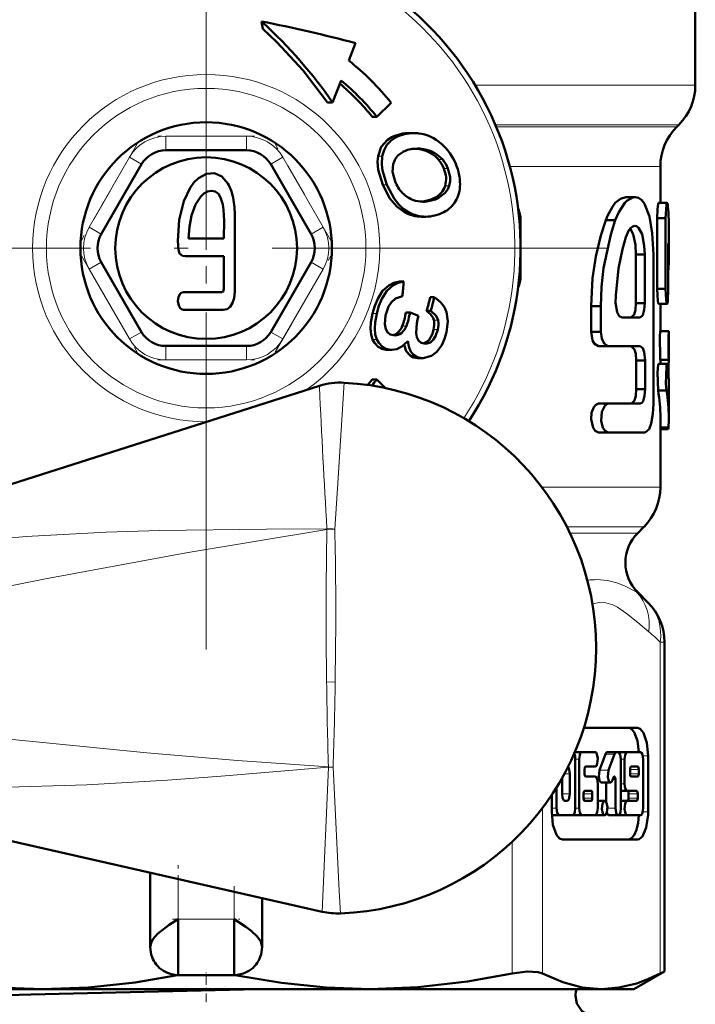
# Model space of a CAD drawing. Extents: x -1358 to 1757, y -1537 to 622.
# Tile 50 of 93: x -578 to -554, y -124 to -89. Entities that reach past the tile are written whole.
import ezdxf

# ---------------------------------------------------------------- set-up
doc = ezdxf.new("R2010")
doc.units = 0
doc.linetypes.add('DASHDOT', pattern=[18.5, 12, -3, 0.5, -3])

msp = doc.modelspace()

# ---------------------------------------------------------------- linework, layer by layer
at = {"color": 7, "linetype": 'DASHDOT', "lineweight": 18}
for p, q in [((-571.551, -82.521), (-571.551, -111.238)), ((-557.193, -96.88), (-585.91, -96.88))]:
    msp.add_line(p, q, dxfattribs=at)
at = {"color": 7, "lineweight": 50}
for p, q in [((-554.051, -86.994), (-554.051, -91.051)), ((-569.568, -88.772), (-569.571, -88.774)), ((-569.571, -88.774), (-569.522, -89.033)), ((-566.445, -90.174), (-566.205, -89.547)), ((-566.721, -90.884), (-567.03, -91.668)), ((-567.205, -91.668), (-567.03, -91.668)), ((-564.936, -91.68), (-565.449, -92.18)), ((-565.449, -92.18), (-565.61, -92.18)), ((-554.715, -92.544), (-554.637, -92.466)), ((-564.279, -92.766), (-564.125, -92.766)), ((-564.063, -93.323), (-563.974, -93.32)), ((-570.108, -93.38), (-572.995, -93.38)), ((-573.861, -93.88), (-575.304, -96.38)), ((-567.798, -96.38), (-569.242, -93.88)), ((-555.301, -93.958), (-555.301, -95.265)), ((-556.532, -95.056), (-556.208, -95.056)), ((-563.867, -95.218), (-563.818, -95.213)), ((-563.818, -95.213), (-563.798, -95.21)), ((-563.652, -95.211), (-563.672, -95.213)), ((-555.361, -95.265), (-555.06, -95.265)), ((-570.529, -98.447), (-570.528, -95.753)), ((-563.843, -95.756), (-563.698, -95.756)), ((-560.301, -95.88), (-560.301, -97.88)), ((-557.253, -95.877), (-556.913, -95.877)), ((-555.414, -95.81), (-555.414, -98.34)), ((-555.414, -95.81), (-555.112, -95.81)), ((-555.112, -95.81), (-555.112, -98.34)), ((-555.001, -96.011), (-555.001, -97.24)), ((-572.182, -96.541), (-570.913, -96.541)), ((-555.024, -98.34), (-555.024, -96.718)), ((-572.307, -97.168), (-570.913, -97.168)), ((-570.913, -97.168), (-570.915, -98.202)), ((-556.177, -97.108), (-555.86, -97.108)), ((-556.177, -98.852), (-556.177, -97.108)), ((-555.86, -98.852), (-555.86, -97.108)), ((-555.551, -102.443), (-555.551, -97.108)), ((-575.304, -97.38), (-573.861, -99.88)), ((-569.242, -99.88), (-567.798, -97.38)), ((-564.63, -98.078), (-564.485, -98.078)), ((-555.414, -98.34), (-555.112, -98.34)), ((-563.535, -98.636), (-563.389, -98.636)), ((-557.778, -98.955), (-557.778, -99.878)), ((-557.778, -98.955), (-557.426, -98.955)), ((-557.426, -98.955), (-557.426, -99.878)), ((-556.177, -98.852), (-555.86, -98.852)), ((-555.361, -98.872), (-555.06, -98.872)), ((-555.301, -98.872), (-555.301, -99.854)), ((-572.357, -99.088), (-570.944, -99.088)), ((-564.406, -99.184), (-564.258, -99.184)), ((-563.954, -99.304), (-564.258, -99.184)), ((-563.986, -99.435), (-563.954, -99.304)), ((-563.516, -99.122), (-563.663, -99.122)), ((-563.252, -99.458), (-563.251, -99.467)), ((-556.671, -99.365), (-556.029, -99.365)), ((-564.801, -100.001), (-564.84, -99.999)), ((-557.778, -99.878), (-557.426, -99.878)), ((-555.303, -99.854), (-555.003, -99.854)), ((-555.003, -99.854), (-555.001, -99.854)), ((-555.001, -99.854), (-555.001, -100.881)), ((-563.697, -100.299), (-563.736, -100.297)), ((-572.995, -100.38), (-570.108, -100.38)), ((-565.062, -100.52), (-565.115, -100.517)), ((-565.062, -100.52), (-564.908, -100.52)), ((-564.908, -100.52), (-564.961, -100.517)), ((-557.509, -100.391), (-557.163, -100.391)), ((-557.163, -100.391), (-556.021, -100.391)), ((-563.939, -100.818), (-563.993, -100.816)), ((-563.939, -100.818), (-563.786, -100.818)), ((-563.786, -100.818), (-563.84, -100.816)), ((-556.165, -100.904), (-556.165, -101.93)), ((-556.165, -100.904), (-555.848, -100.904)), ((-555.848, -100.904), (-555.848, -101.93)), ((-555.36, -101.016), (-555.059, -101.016)), ((-555.303, -100.881), (-555.003, -100.881)), ((-555.301, -100.881), (-555.301, -101.016)), ((-555.002, -100.881), (-555.005, -101.087)), ((-555.001, -100.881), (-555.003, -100.881)), ((-555.039, -101.087), (-555.005, -101.087)), ((-555.005, -101.087), (-555.005, -101.56)), ((-565.771, -101.774), (-565.61, -101.58)), ((-565.61, -101.58), (-565.449, -101.58)), ((-565.449, -101.58), (-565.135, -101.885)), ((-555.001, -101.751), (-555.001, -102.944)), ((-567.5, -101.807), (-588.361, -108.444)), ((-556.165, -101.93), (-555.848, -101.93)), ((-555.384, -101.977), (-555.082, -101.977)), ((-557.509, -102.443), (-557.163, -102.443)), ((-557.163, -102.443), (-556.021, -102.443)), ((-555.301, -102.944), (-555.301, -105.43)), ((-557.509, -103.469), (-557.163, -103.469)), ((-557.163, -103.469), (-555.848, -103.469)), ((-555.301, -103.29), (-555.011, -103.29)), ((-555.301, -103.359), (-555.022, -103.359)), ((-556.112, -107.069), (-555.887, -106.844)), ((-556.112, -109.191), (-555.741, -109.561)), ((-555.155, -122.747), (-555.155, -110.975)), ((-556.123, -114.036), (-558.041, -114.036)), ((-558.109, -114.907), (-558.363, -114.907)), ((-557.638, -114.907), (-558.109, -114.907)), ((-557.482, -115.55), (-557.264, -114.982)), ((-556.87, -114.907), (-557.195, -114.907)), ((-556.94, -114.982), (-557.157, -115.55)), ((-556.813, -114.907), (-556.87, -114.907)), ((-556.486, -114.907), (-556.81, -114.907)), ((-556.014, -114.907), (-556.486, -114.907)), ((-555.74, -117.036), (-555.74, -115.036)), ((-558.345, -116.908), (-558.345, -115.164)), ((-558.207, -115.164), (-558.207, -116.908)), ((-557.971, -115.42), (-557.638, -115.42)), ((-556.714, -116.908), (-556.714, -115.164)), ((-556.584, -115.164), (-556.584, -116.036)), ((-556.113, -115.42), (-556.348, -115.42)), ((-555.916, -116.908), (-555.916, -115.164)), ((-567.396, -120.613), (-588.554, -115.804)), ((-558.817, -115.829), (-558.817, -116.395)), ((-558.542, -116.395), (-558.542, -115.677)), ((-558.011, -115.677), (-558.011, -115.523)), ((-557.638, -115.779), (-557.971, -115.779)), ((-557.018, -115.913), (-556.978, -115.808)), ((-556.387, -115.523), (-556.387, -115.677)), ((-556.348, -115.779), (-556.113, -115.779)), ((-556.073, -115.677), (-556.073, -115.523)), ((-559.013, -116.162), (-559.013, -116.908)), ((-557.539, -116.908), (-557.539, -116.036)), ((-557.087, -115.988), (-557.412, -115.988)), ((-557.235, -116.702), (-557.235, -115.988)), ((-556.911, -115.88), (-556.911, -116.908)), ((-559.189, -116.438), (-559.189, -117.036)), ((-558.049, -116.395), (-558.049, -116.549)), ((-557.775, -116.292), (-558.009, -116.292)), ((-557.736, -116.549), (-557.736, -116.395)), ((-556.486, -116.292), (-556.714, -116.292)), ((-556.486, -116.292), (-556.152, -116.292)), ((-556.437, -116.549), (-556.437, -116.395)), ((-556.113, -116.395), (-556.113, -116.549)), ((-558.718, -116.652), (-558.64, -116.652)), ((-558.009, -116.652), (-557.775, -116.652)), ((-557.294, -116.652), (-557.539, -116.652)), ((-556.486, -116.652), (-556.714, -116.652)), ((-556.152, -116.652), (-556.486, -116.652)), ((-558.915, -117.165), (-559.186, -117.165)), ((-558.915, -117.165), (-558.443, -117.165)), ((-558.433, -117.165), (-558.438, -117.164)), ((-558.109, -117.165), (-558.433, -117.165)), ((-558.109, -117.165), (-557.638, -117.165)), ((-557.619, -117.165), (-557.628, -117.163)), ((-557.294, -117.165), (-557.619, -117.165)), ((-556.813, -117.165), (-557.137, -117.165)), ((-556.486, -117.165), (-556.81, -117.165)), ((-556.486, -117.165), (-556.014, -117.165)), ((-558.806, -118.036), (-556.123, -118.036)), ((-573.551, -121.88), (-573.551, -119.214)), ((-569.551, -121.88), (-569.551, -120.123)), ((-572.551, -120.88), (-572.551, -122.88)), ((-570.551, -120.88), (-570.551, -122.88)), ((-570.551, -122.88), (-572.551, -122.88)), ((-556.251, -123.38), (-555.155, -122.747)), ((-555.308, -122.825), (-555.155, -122.747)), ((-585.687, -123.38), (-577.406, -123.38)), ((-577.406, -123.38), (-565.696, -123.38)), ((-565.696, -123.38), (-557.416, -123.38)), ((-557.416, -123.38), (-556.251, -123.38))]:
    msp.add_line(p, q, dxfattribs=at)
at = {"color": 7, "lineweight": 18}
for p, q in [((-561.928, -91.051), (-554.051, -91.051)), ((-561.203, -92.466), (-554.637, -92.466)), ((-561.17, -92.544), (-554.715, -92.544)), ((-572.995, -92.88), (-570.108, -92.88)), ((-572.995, -92.88), (-572.995, -93.38)), ((-570.108, -92.88), (-570.108, -93.38)), ((-564.911, -92.916), (-564.756, -92.916)), ((-575.737, -96.13), (-574.294, -93.63)), ((-574.294, -93.63), (-573.861, -93.88)), ((-568.809, -93.63), (-569.242, -93.88)), ((-568.809, -93.63), (-567.365, -96.13)), ((-565.402, -93.595), (-565.249, -93.595)), ((-563.864, -93.348), (-563.713, -93.348)), ((-563.524, -93.479), (-563.374, -93.479)), ((-563.239, -93.716), (-563.09, -93.716)), ((-560.687, -93.958), (-555.301, -93.958)), ((-563.049, -94.03), (-562.9, -94.03)), ((-565.235, -94.62), (-565.087, -94.62)), ((-563.001, -94.649), (-562.854, -94.649)), ((-563.818, -95.213), (-563.672, -95.213)), ((-563.402, -95.098), (-563.256, -95.098)), ((-564.31, -95.597), (-564.455, -95.597)), ((-575.737, -96.13), (-575.304, -96.38)), ((-567.365, -96.13), (-567.798, -96.38)), ((-560.346, -95.88), (-560.301, -95.88)), ((-575.304, -97.38), (-575.737, -97.63)), ((-567.798, -97.38), (-567.365, -97.63)), ((-574.294, -100.13), (-575.737, -97.63)), ((-567.365, -97.63), (-568.809, -100.13)), ((-560.346, -97.88), (-560.301, -97.88)), ((-565.595, -99.217), (-565.445, -99.217)), ((-563.4, -99.458), (-563.252, -99.458)), ((-573.861, -99.88), (-574.294, -100.13)), ((-569.242, -99.88), (-568.809, -100.13)), ((-564.717, -99.918), (-564.566, -99.918)), ((-564.536, -99.666), (-564.387, -99.666)), ((-563.415, -99.795), (-563.266, -99.795)), ((-565.596, -100.153), (-565.442, -100.153)), ((-572.995, -100.38), (-572.995, -100.88)), ((-570.108, -100.38), (-570.108, -100.88)), ((-565.115, -100.517), (-564.961, -100.517)), ((-570.108, -100.88), (-572.995, -100.88)), ((-563.993, -100.816), (-563.84, -100.816)), ((-571.531, -103.089), (-571.551, -103.089)), ((-559.539, -105.43), (-555.301, -105.43)), ((-567.232, -106.933), (-567.233, -106.918)), ((-555.887, -106.844), (-558.648, -106.844)), ((-558.537, -107.069), (-556.112, -107.069)), ((-556.149, -109.191), (-556.112, -109.191)), ((-566.921, -111.18), (-566.933, -112.404)), ((-555.308, -122.825), (-555.308, -110.975)), ((-555.155, -110.975), (-555.308, -110.975)), ((-567.241, -112.397), (-566.933, -112.404)), ((-556.94, -114.982), (-557.264, -114.982)), ((-555.929, -115.036), (-555.74, -115.036)), ((-567.396, -120.613), (-567.178, -115.449)), ((-567.178, -115.437), (-567.012, -115.444)), ((-567.178, -115.449), (-567.178, -115.442)), ((-567.178, -115.449), (-567.012, -115.444)), ((-567.012, -115.444), (-566.787, -119.868)), ((-558.207, -115.164), (-558.345, -115.164)), ((-556.584, -115.164), (-556.714, -115.164)), ((-558.542, -115.677), (-558.733, -115.677)), ((-557.157, -115.55), (-557.482, -115.55)), ((-556.073, -115.523), (-556.387, -115.523)), ((-556.073, -115.677), (-556.387, -115.677)), ((-556.911, -115.88), (-557.006, -115.88)), ((-556.584, -116.036), (-556.714, -116.036)), ((-558.542, -116.395), (-558.817, -116.395)), ((-557.736, -116.395), (-558.049, -116.395)), ((-557.736, -116.549), (-558.049, -116.549)), ((-556.113, -116.395), (-556.437, -116.395)), ((-556.113, -116.549), (-556.437, -116.549)), ((-559.524, -116.91), (-559.524, -122.825)), ((-559.013, -116.908), (-559.189, -116.908)), ((-558.207, -116.908), (-558.345, -116.908)), ((-556.911, -116.908), (-557.196, -116.908)), ((-555.929, -117.036), (-555.74, -117.036)), ((-560.606, -122.825), (-560.606, -118.113)), ((-572.551, -120.88), (-572.551, -119.441)), ((-570.551, -119.896), (-570.551, -120.88)), ((-566.787, -119.868), (-566.749, -120.673)), ((-570.551, -120.88), (-572.551, -120.88))]:
    msp.add_line(p, q, dxfattribs=at)
at = {"color": 7, "linetype": 'DASHDOT', "lineweight": 18, "ltscale": 0.002353}
msp.add_line((-571.551, -92.552), (-571.551, -92.458), dxfattribs=at)
at = {"color": 7, "linetype": 'DASHDOT', "lineweight": 18, "ltscale": 0.086617}
msp.add_line((-569.819, -92.88), (-573.284, -92.88), dxfattribs=at)
at = {"color": 7, "linetype": 'DASHDOT', "lineweight": 18, "ltscale": 0.344155}
msp.add_line((-571.551, -92.811), (-571.551, -106.577), dxfattribs=at)
at = {"color": 7, "linetype": 'DASHDOT', "lineweight": 18, "ltscale": 0.099593}
for p, q in [((-574.019, -93.155), (-576.011, -96.605)), ((-567.091, -96.605), (-569.083, -93.155)), ((-576.011, -97.155), (-574.019, -100.605)), ((-569.083, -100.605), (-567.091, -97.155))]:
    msp.add_line(p, q, dxfattribs=at)
at = {"color": 7, "linetype": 'DASHDOT', "lineweight": 18, "ltscale": 0.086603}
msp.add_line((-573.283, -100.88), (-569.819, -100.88), dxfattribs=at)
at = {"color": 7, "linetype": 'DASHDOT', "lineweight": 18, "ltscale": 0.079978}
msp.add_line((-572.551, -122.146), (-572.551, -118.947), dxfattribs=at)
at = {"color": 7, "linetype": 'DASHDOT', "lineweight": 18, "ltscale": 0.059523}
msp.add_line((-570.551, -119.697), (-570.551, -122.078), dxfattribs=at)
at = {"color": 7, "linetype": 'DASHDOT', "lineweight": 18, "ltscale": 0.059999}
msp.add_line((-572.751, -120.88), (-570.351, -120.88), dxfattribs=at)
at = {"color": 7, "linetype": 'DASHDOT', "lineweight": 18, "ltscale": 0.026585}
msp.add_line((-571.551, -123.854), (-571.551, -122.791), dxfattribs=at)
at = {"color": 7, "lineweight": 50}
for points in [[(-567.205, -91.668), (-568.082, -90.533), (-569.028, -89.509), (-569.522, -89.033)], [(-565.402, -93.595), (-565.286, -93.256), (-565.058, -93.006), (-564.911, -92.916)], [(-565.249, -93.595), (-565.188, -93.373), (-565.082, -93.182), (-564.936, -93.031), (-564.756, -92.916)], [(-565.235, -94.62), (-565.397, -94.078), (-565.419, -93.78), (-565.402, -93.595)], [(-565.087, -94.62), (-565.242, -94.101), (-565.266, -93.891), (-565.249, -93.595)], [(-564.862, -93.877), (-564.795, -93.701), (-564.696, -93.57), (-564.5, -93.431)], [(-564.79, -94.497), (-564.879, -94.148), (-564.862, -93.877)], [(-570.774, -94.57), (-570.985, -94.323), (-571.249, -94.204), (-571.542, -94.226), (-571.829, -94.383), (-571.987, -94.537), (-572.129, -94.728), (-572.355, -95.201), (-572.518, -95.873), (-572.569, -96.621)], [(-562.9, -94.03), (-562.825, -94.328), (-562.824, -94.485), (-562.854, -94.649)], [(-564.455, -95.597), (-564.735, -95.397), (-564.977, -95.109), (-565.235, -94.62)], [(-564.31, -95.597), (-564.5, -95.473), (-564.671, -95.313), (-564.83, -95.11), (-565.087, -94.62)], [(-562.854, -94.649), (-562.905, -94.774), (-562.995, -94.905), (-563.256, -95.098)], [(-571.358, -94.831), (-571.501, -94.854), (-571.63, -94.921), (-571.747, -95.031), (-571.931, -95.323)], [(-570.913, -96.541), (-570.903, -95.896), (-570.925, -95.51), (-570.954, -95.323), (-571.034, -95.069), (-571.115, -94.942), (-571.228, -94.858), (-571.358, -94.831)], [(-556.532, -95.056), (-556.725, -95.112), (-556.913, -95.266), (-557.015, -95.398), (-557.187, -95.726), (-557.253, -95.877)], [(-556.208, -95.056), (-556.286, -95.066), (-556.5, -95.186), (-556.575, -95.26), (-556.786, -95.59), (-556.913, -95.877)], [(-555.551, -97.108), (-555.589, -96.349), (-555.692, -95.75), (-555.87, -95.293), (-555.966, -95.168), (-556.081, -95.085), (-556.208, -95.056)], [(-571.931, -95.323), (-572.071, -95.708), (-572.151, -96.118), (-572.182, -96.541)], [(-555.361, -95.265), (-555.363, -95.265), (-555.367, -95.268), (-555.37, -95.275), (-555.377, -95.296), (-555.404, -95.497), (-555.414, -95.81)], [(-555.06, -95.265), (-555.063, -95.266), (-555.064, -95.267), (-555.068, -95.272), (-555.073, -95.286), (-555.083, -95.332), (-555.112, -95.81)], [(-555.04, -95.336), (-555.048, -95.286), (-555.053, -95.271), (-555.056, -95.267), (-555.058, -95.265), (-555.06, -95.265)], [(-557.253, -95.877), (-557.43, -96.424), (-557.61, -97.176), (-557.726, -97.958), (-557.778, -98.955)], [(-556.913, -95.877), (-557.077, -96.393), (-557.331, -97.602), (-557.402, -98.267), (-557.426, -98.955)], [(-556.214, -96.083), (-556.288, -96.101), (-556.36, -96.155), (-556.427, -96.24), (-556.54, -96.492)], [(-555.86, -97.108), (-555.876, -96.793), (-555.958, -96.381), (-556.082, -96.149), (-556.16, -96.093), (-556.214, -96.083)], [(-556.177, -97.108), (-556.196, -96.764), (-556.278, -96.379), (-556.38, -96.176)], [(-572.569, -96.621), (-572.546, -96.94), (-572.499, -97.068), (-572.393, -97.155), (-572.307, -97.168)], [(-556.54, -96.492), (-556.658, -96.914), (-556.797, -97.605), (-556.893, -98.579), (-556.901, -98.838)], [(-570.915, -98.202), (-570.92, -98.339), (-570.929, -98.399), (-570.945, -98.435), (-570.957, -98.447), (-570.972, -98.452)], [(-565.595, -99.217), (-565.517, -98.944), (-565.415, -98.691), (-565.238, -98.412), (-565.017, -98.217), (-564.833, -98.127), (-564.63, -98.078)], [(-565.445, -99.217), (-565.369, -98.943), (-565.268, -98.69), (-565.091, -98.412), (-564.871, -98.217), (-564.687, -98.127), (-564.485, -98.078)], [(-572.357, -98.455), (-572.442, -98.479), (-572.484, -98.515), (-572.539, -98.618), (-572.559, -98.776), (-572.53, -98.933), (-572.475, -99.03), (-572.436, -99.064), (-572.357, -99.088)], [(-570.944, -99.088), (-570.805, -99.058), (-570.693, -98.975), (-570.606, -98.837), (-570.554, -98.669), (-570.529, -98.447)], [(-565.13, -99.285), (-565.023, -98.973), (-564.915, -98.808), (-564.776, -98.686), (-564.532, -98.596)], [(-555.414, -98.34), (-555.388, -98.782), (-555.375, -98.849), (-555.369, -98.864), (-555.366, -98.869), (-555.363, -98.871), (-555.361, -98.872)], [(-555.112, -98.34), (-555.095, -98.716), (-555.077, -98.836), (-555.066, -98.866), (-555.063, -98.87), (-555.062, -98.871), (-555.06, -98.872)], [(-555.06, -98.872), (-555.059, -98.872), (-555.057, -98.871), (-555.055, -98.868), (-555.051, -98.86), (-555.038, -98.778), (-555.024, -98.34)], [(-556.901, -98.838), (-556.848, -99.176), (-556.773, -99.309), (-556.671, -99.365)], [(-556.35, -99.365), (-556.238, -99.249), (-556.196, -99.091), (-556.177, -98.852)], [(-556.029, -99.365), (-555.934, -99.279), (-555.878, -99.087), (-555.86, -98.852)], [(-565.596, -100.153), (-565.653, -99.967), (-565.67, -99.758), (-565.654, -99.536), (-565.595, -99.217)], [(-565.442, -100.153), (-565.5, -99.968), (-565.518, -99.759), (-565.504, -99.537), (-565.445, -99.217)], [(-565.123, -99.78), (-565.161, -99.598), (-565.13, -99.285)], [(-563.4, -99.458), (-563.424, -99.378), (-563.523, -99.239), (-563.663, -99.122)], [(-563.516, -99.122), (-563.318, -99.306), (-563.252, -99.458)], [(-562.957, -99.154), (-562.91, -99.501), (-562.956, -99.88)], [(-563.736, -100.297), (-563.861, -100.265), (-563.957, -100.188), (-564.015, -100.07), (-564.039, -99.923), (-564.012, -99.569), (-563.986, -99.435)], [(-564.84, -99.999), (-564.967, -99.965), (-565.065, -99.883), (-565.123, -99.78)], [(-563.776, -100.292), (-563.586, -100.179), (-563.457, -99.944), (-563.415, -99.795)], [(-563.266, -99.795), (-563.344, -100.034), (-563.425, -100.165), (-563.527, -100.255), (-563.697, -100.299)], [(-562.956, -99.88), (-563.025, -100.124), (-563.125, -100.349), (-563.304, -100.593)], [(-557.778, -99.878), (-557.726, -100.18), (-557.662, -100.298), (-557.509, -100.391)], [(-557.426, -99.878), (-557.396, -100.113), (-557.313, -100.296), (-557.163, -100.391)], [(-555.303, -99.854), (-555.315, -100.058), (-555.311, -100.781), (-555.303, -100.881)], [(-555.003, -99.854), (-555.015, -100.058), (-555.011, -100.781), (-555.003, -100.881)], [(-565.115, -100.517), (-565.268, -100.483), (-565.401, -100.41), (-565.529, -100.272), (-565.596, -100.153)], [(-564.961, -100.517), (-565.114, -100.483), (-565.247, -100.41), (-565.375, -100.272), (-565.442, -100.153)], [(-564.336, -100.202), (-564.547, -100.401), (-564.725, -100.49), (-564.908, -100.52)], [(-563.993, -100.816), (-564.134, -100.787), (-564.255, -100.724), (-564.391, -100.565), (-564.468, -100.339)], [(-563.84, -100.816), (-564.001, -100.78), (-564.135, -100.698), (-564.237, -100.568), (-564.302, -100.401), (-564.336, -100.202)], [(-563.304, -100.593), (-563.485, -100.736), (-563.786, -100.818)], [(-556.341, -100.391), (-556.228, -100.506), (-556.185, -100.664), (-556.165, -100.904)], [(-556.021, -100.391), (-555.932, -100.461), (-555.88, -100.601), (-555.848, -100.904)], [(-555.36, -101.016), (-555.362, -101.016), (-555.364, -101.017), (-555.367, -101.021), (-555.371, -101.029), (-555.379, -101.059), (-555.407, -101.333), (-555.384, -101.977)], [(-555.059, -101.016), (-555.06, -101.016), (-555.062, -101.017), (-555.065, -101.019), (-555.069, -101.027), (-555.087, -101.114), (-555.104, -101.736), (-555.082, -101.977)], [(-555.04, -101.084), (-555.048, -101.036), (-555.053, -101.022), (-555.056, -101.018), (-555.057, -101.016), (-555.059, -101.016)], [(-556.165, -101.93), (-556.183, -102.162), (-556.227, -102.326), (-556.336, -102.442)], [(-555.848, -101.93), (-555.867, -102.166), (-555.919, -102.349), (-555.962, -102.414), (-556.021, -102.443)], [(-557.509, -102.443), (-557.608, -102.481), (-557.685, -102.57), (-557.76, -102.771), (-557.777, -103.001), (-557.707, -103.302), (-557.631, -103.412), (-557.509, -103.469)], [(-557.163, -102.443), (-557.282, -102.501), (-557.399, -102.734), (-557.421, -103.052), (-557.355, -103.304), (-557.281, -103.413), (-557.163, -103.469)], [(-555.848, -103.469), (-555.704, -103.355), (-555.627, -103.152), (-555.569, -102.809), (-555.551, -102.443)], [(-556.447, -114.036), (-556.377, -114.053), (-556.307, -114.105), (-556.242, -114.192), (-556.125, -114.498), (-556.068, -114.908)], [(-555.74, -115.036), (-555.784, -114.57), (-555.906, -114.211), (-556.019, -114.073), (-556.123, -114.036)], [(-558.109, -114.907), (-558.129, -114.913), (-558.142, -114.922), (-558.166, -114.954), (-558.188, -115.014), (-558.207, -115.164)], [(-557.638, -115.42), (-557.611, -115.411), (-557.592, -115.391), (-557.557, -115.311), (-557.54, -115.134), (-557.572, -114.974), (-557.602, -114.925), (-557.617, -114.913), (-557.638, -114.907)], [(-557.264, -114.982), (-557.239, -114.935), (-557.225, -114.92), (-557.205, -114.909), (-557.195, -114.907)], [(-556.87, -114.907), (-556.888, -114.912), (-556.9, -114.919), (-556.921, -114.945), (-556.94, -114.982)], [(-556.714, -115.164), (-556.74, -114.993), (-556.77, -114.933), (-556.798, -114.91), (-556.813, -114.907)], [(-556.486, -114.907), (-556.505, -114.913), (-556.518, -114.922), (-556.542, -114.954), (-556.565, -115.014), (-556.584, -115.164)], [(-555.916, -115.164), (-555.941, -114.993), (-555.972, -114.933), (-556, -114.91), (-556.014, -114.907)], [(-558.542, -115.677), (-558.56, -115.526), (-558.59, -115.456), (-558.608, -115.434)], [(-558.011, -115.523), (-558.001, -115.455), (-557.988, -115.43), (-557.977, -115.421), (-557.971, -115.42)], [(-556.348, -115.42), (-556.356, -115.423), (-556.362, -115.427), (-556.371, -115.44), (-556.385, -115.491), (-556.387, -115.523)], [(-556.073, -115.523), (-556.081, -115.463), (-556.093, -115.434), (-556.1, -115.425), (-556.109, -115.421), (-556.113, -115.42)], [(-557.971, -115.779), (-557.979, -115.777), (-557.984, -115.774), (-557.994, -115.761), (-558.003, -115.737), (-558.011, -115.677)], [(-557.539, -116.036), (-557.565, -115.865), (-557.595, -115.805), (-557.623, -115.782), (-557.638, -115.779)], [(-557.412, -115.988), (-557.427, -115.985), (-557.456, -115.961), (-557.476, -115.927), (-557.508, -115.792), (-557.482, -115.55)], [(-557.157, -115.55), (-557.182, -115.799), (-557.143, -115.943), (-557.111, -115.981), (-557.087, -115.988)], [(-556.95, -115.778), (-556.942, -115.78), (-556.937, -115.784), (-556.927, -115.797), (-556.918, -115.821), (-556.911, -115.88)], [(-556.387, -115.677), (-556.38, -115.737), (-556.368, -115.766), (-556.36, -115.774), (-556.352, -115.779), (-556.348, -115.779)], [(-556.113, -115.779), (-556.104, -115.777), (-556.099, -115.773), (-556.09, -115.76), (-556.075, -115.709), (-556.073, -115.677)], [(-557.087, -115.988), (-557.077, -115.987), (-557.058, -115.977), (-557.042, -115.959), (-557.018, -115.913)], [(-556.584, -116.036), (-556.559, -116.207), (-556.528, -116.267), (-556.5, -116.29), (-556.486, -116.292)], [(-558.817, -116.395), (-558.798, -116.546), (-558.767, -116.617), (-558.749, -116.639), (-558.729, -116.65), (-558.718, -116.652)], [(-558.64, -116.652), (-558.62, -116.646), (-558.606, -116.636), (-558.582, -116.603), (-558.547, -116.474), (-558.542, -116.395)], [(-558.009, -116.292), (-558.017, -116.295), (-558.023, -116.299), (-558.032, -116.312), (-558.047, -116.363), (-558.049, -116.395)], [(-558.049, -116.549), (-558.041, -116.609), (-558.029, -116.638), (-558.021, -116.646), (-558.013, -116.651), (-558.009, -116.652)], [(-557.736, -116.395), (-557.743, -116.335), (-557.755, -116.306), (-557.763, -116.297), (-557.771, -116.293), (-557.775, -116.292)], [(-557.775, -116.652), (-557.767, -116.649), (-557.762, -116.645), (-557.752, -116.632), (-557.738, -116.581), (-557.736, -116.549)], [(-556.437, -116.395), (-556.445, -116.335), (-556.457, -116.306), (-556.464, -116.297), (-556.473, -116.293), (-556.477, -116.292)], [(-556.477, -116.652), (-556.468, -116.649), (-556.463, -116.645), (-556.453, -116.632), (-556.439, -116.581), (-556.437, -116.549)], [(-556.152, -116.292), (-556.144, -116.294), (-556.139, -116.298), (-556.129, -116.311), (-556.12, -116.335), (-556.113, -116.395)], [(-556.113, -116.549), (-556.123, -116.617), (-556.135, -116.641), (-556.146, -116.65), (-556.152, -116.652)], [(-559.013, -116.908), (-558.988, -117.079), (-558.957, -117.139), (-558.929, -117.162), (-558.915, -117.165)], [(-558.443, -117.165), (-558.424, -117.159), (-558.411, -117.15), (-558.387, -117.118), (-558.364, -117.057), (-558.345, -116.908)], [(-558.207, -116.908), (-558.182, -117.079), (-558.151, -117.139), (-558.123, -117.162), (-558.109, -117.165)], [(-557.638, -117.165), (-557.618, -117.159), (-557.605, -117.15), (-557.581, -117.118), (-557.558, -117.057), (-557.539, -116.908)], [(-557.294, -116.652), (-557.321, -116.661), (-557.34, -116.681), (-557.375, -116.76), (-557.392, -116.938), (-557.36, -117.098), (-557.33, -117.147), (-557.315, -117.159), (-557.294, -117.165)], [(-557.294, -117.165), (-557.267, -117.155), (-557.248, -117.134), (-557.214, -117.054), (-557.197, -116.877), (-557.229, -116.717), (-557.258, -116.669), (-557.273, -116.657), (-557.294, -116.652)], [(-556.911, -116.908), (-556.886, -117.079), (-556.855, -117.139), (-556.827, -117.162), (-556.813, -117.165)], [(-556.813, -117.165), (-556.793, -117.159), (-556.78, -117.15), (-556.756, -117.118), (-556.733, -117.058), (-556.714, -116.908)], [(-556.486, -116.652), (-556.512, -116.661), (-556.531, -116.681), (-556.566, -116.76), (-556.583, -116.938), (-556.552, -117.098), (-556.522, -117.147), (-556.506, -117.159), (-556.486, -117.165)], [(-556.014, -117.165), (-555.995, -117.159), (-555.982, -117.15), (-555.958, -117.118), (-555.935, -117.057), (-555.916, -116.908)], [(-559.189, -117.036), (-559.145, -117.501), (-559.023, -117.861), (-558.91, -117.998), (-558.806, -118.036)], [(-557.137, -117.165), (-557.158, -117.159), (-557.171, -117.149), (-557.195, -117.115), (-557.216, -117.063)], [(-556.068, -117.164), (-556.097, -117.437), (-556.157, -117.688), (-556.241, -117.878), (-556.347, -118.001), (-556.447, -118.036)], [(-556.123, -118.036), (-556.061, -118.022), (-555.944, -117.92), (-555.807, -117.601), (-555.742, -117.147), (-555.74, -117.036)], [(-573.551, -121.88), (-573.523, -121.728), (-573.443, -121.581), (-573.288, -121.407), (-572.873, -121.089), (-572.551, -120.88)], [(-570.551, -120.88), (-570.13, -121.156), (-569.94, -121.298), (-569.723, -121.502), (-569.598, -121.684), (-569.551, -121.88)], [(-582.496, -122.825), (-580.727, -123.139), (-579.046, -123.32), (-577.406, -123.38)], [(-577.406, -123.38), (-575.769, -123.321), (-574.09, -123.14), (-572.581, -122.879)], [(-570.521, -122.879), (-568.851, -123.162), (-567.256, -123.326), (-565.696, -123.38)], [(-565.696, -123.38), (-563.975, -123.315), (-562.205, -123.114), (-560.606, -122.825)], [(-560.606, -122.825), (-560.072, -122.75), (-559.669, -122.775), (-559.524, -122.825)], [(-559.524, -122.825), (-558.791, -123.139), (-558.094, -123.321), (-557.416, -123.38)], [(-557.416, -123.38), (-556.782, -123.328), (-556.149, -123.176), (-555.727, -123.02), (-555.308, -122.825)], [(-583.626, -123.766), (-582.014, -123.699), (-577.82, -123.574), (-569.704, -123.38)], [(-558.336, -123.619), (-558.289, -123.902), (-558.104, -124.181), (-557.858, -124.331), (-557.837, -124.338)]]:
    msp.add_lwpolyline(points, dxfattribs=at)
at = {"color": 7, "lineweight": 18}
for points in [[(-566.614, -101.692), (-566.829, -105.101), (-566.948, -106.928)], [(-588.607, -108.583), (-585.089, -107.975), (-581.558, -107.514), (-577.994, -107.198), (-575.127, -107.045), (-573.218, -106.984), (-569.388, -106.929), (-567.233, -106.918)], [(-567.232, -106.938), (-572.271, -107.778), (-577.296, -108.708), (-581.005, -109.447), (-588.395, -111.019)], [(-557.571, -108.737), (-557.189, -108.768), (-556.864, -108.846), (-556.583, -108.953), (-556.149, -109.191)], [(-555.712, -110.605), (-556.111, -110.268), (-556.511, -109.946), (-556.837, -109.727), (-557.002, -109.643), (-557.253, -109.563), (-557.48, -109.55), (-557.733, -109.604)], [(-588.752, -113.24), (-582.065, -114.061), (-578.717, -114.434), (-573.675, -114.93), (-570.427, -115.204), (-567.178, -115.437)], [(-567.178, -115.449), (-571.018, -115.772), (-572.935, -115.913), (-575.823, -116.079), (-579.066, -116.173), (-582.307, -116.147), (-585.533, -115.995), (-588.749, -115.718)]]:
    msp.add_lwpolyline(points, dxfattribs=at)
msp.add_circle((-571.551, -96.88), 5.714, dxfattribs=at)
at = {"color": 7, "lineweight": 50}
for radius in [4.5, 3.25]:
    msp.add_circle((-571.551, -96.88), radius, dxfattribs=at)
for centre, radius, start, end in [((-571.551, -96.88), 11.25, 103.5334, 229.4195), ((-571.551, -96.88), 11.25, 326.6274, 76.4663), ((-580.769, -145.016), 57.349, 75.28814, 78.73682), ((-572.658, -97.915), 9.926, 38.9185, 51.2514), ((-572.522, -97.77), 8.889, 38.9605, 49.6331), ((-572.435, -97.767), 8.945, 38.6505, 50.3021), ((-556.051, -91.051), 2, 315, 360), ((-553.301, -93.958), 2, 134.9997, 180), ((-564.283, -94.153), 1.388, 89.8049, 116.8945), ((-564.129, -94.152), 1.386, 89.8199, 116.9068), ((-564.126, -94.314), 1.548, 83.1896, 89.9391), ((-564.123, -94.221), 1.456, 48.039, 82.874), ((-563.972, -94.536), 1.216, 77.6898, 90.1269), ((-564.426, -94.62), 1.956, 22.0116, 49.2527), ((-572.995, -94.38), 1, 90, 150), ((-570.108, -94.38), 1, 30, 90), ((-564.032, -94.405), 1.082, 91.6751, 115.6658), ((-564.128, -94.586), 1.265, 77.9335, 86.4613), ((-564.114, -94.497), 1.176, 59.9266, 77.7321), ((-563.962, -94.495), 1.174, 59.9339, 77.727), ((-564.044, -94.395), 1.053, 40.1441, 60.4387), ((-563.915, -94.419), 1.084, 40.4135, 60.0733), ((-564.128, -94.471), 1.166, 22.2309, 40.3342), ((-563.986, -94.47), 1.172, 22.0731, 40.0674), ((-564.304, -94.599), 1.835, 0.0629, 22.8541), ((-572.249, -95.39), 1.688, 10.382, 29.0822), ((-563.628, -94.045), 1.246, 201.2561, 223.9844), ((-563.773, -94.173), 1.053, 224.4386, 249.6003), ((-573.898, -95.714), 3.37, 359.3319, 10.7474), ((-563.795, -94.225), 0.996, 249.7853, 269.7701), ((-563.796, -94.17), 1.051, 269.7984, 276.7618), ((-563.939, -93.948), 1.27, 276.3851, 294.9962), ((-563.787, -93.968), 1.249, 276.2224, 295.1647), ((-563.478, -94.701), 0.99, 295.6907, 329.4421), ((-560.837, -96.008), 5.836, 359.9746, 6.6168), ((-563.832, -94.461), 1.296, 241.2432, 269.5101), ((-563.686, -94.462), 1.295, 241.2307, 269.4997), ((-563.725, -94.289), 1.468, 271.0677, 297.3823), ((-561.301, -95.88), 1, 0, 24.3596), ((-574.438, -96.88), 1, 150, 210), ((-568.664, -96.88), 1, 330, 30), ((-560.855, -97.237), 5.854, 359.9878, 5.0834), ((-561.058, -97.238), 6.057, 354.9942, 359.9994), ((-561.301, -97.88), 1, 335.6401, 360), ((-578.928, -97.026), 14.481, 353.779, 355.8371), ((-572.007, 61.906), 160.362, 269.8749, 270.3696), ((-579.753, -94.641), 16.703, 344.4386, 346.1602), ((-579.898, -94.601), 16.995, 344.5744, 346.2654), ((-567.545, -98.6), 3.193, 340.4922, 349.4573), ((-567.413, -98.606), 3.207, 340.7021, 349.62), ((-564.34, -99.584), 0.948, 347.1537, 7.2016), ((-564.194, -99.587), 0.951, 347.3338, 7.2444), ((-572.995, -99.38), 1, 210, 270), ((-570.108, -99.38), 1, 270, 330), ((-564.951, -99.633), 0.369, 281.2851, 309.384), ((-564.798, -99.637), 0.364, 269.5447, 309.6054), ((-565.091, -99.459), 0.592, 309.2267, 339.6046), ((-564.94, -99.462), 0.589, 309.3769, 339.8122), ((-560.682, -101.752), 5.681, 0.012, 6.7574), ((-566.742, -104.189), 2.5, 87.059, 107.6502), ((-567.101, -111.18), 9.5, 0, 87.0589), ((-572.12, -96.269), 8.527, 319.6004, 321.4778), ((-561.05, -102.948), 5.749, 0.0393, 9.7196), ((-560.854, -102.948), 5.853, 0.0375, 9.545), ((-560.78, -102.944), 5.779, 356.5703, 0.0036), ((-555.179, -103.303), 0.167, 340.3643, 4.5239), ((-557.301, -105.43), 2, 315.0008, 0), ((-555.051, -108.13), 1.5, 135, 225), ((-557.155, -110.975), 2, 0, 45), ((-567.101, -111.18), 9.5, 272.1234, 360), ((-558.828, -115.147), 0.483, 357.9532, 23.107), ((-556.939, -115.814), 0.0386, 107.3113, 171.0962), ((-566.842, -118.175), 2.5, 257.1957, 272.1234), ((-572.549, -121.879), 1.002, 179.7817, 200.7895), ((-570.553, -121.879), 1.002, 339.3331, 0.2189), ((-572.551, -121.88), 1, 200.8305, 218.3532), ((-572.544, -121.873), 1.01, 218.4355, 238.2685), ((-570.558, -121.873), 1.01, 301.7344, 321.5542), ((-570.551, -121.88), 1, 321.5765, 339.3051), ((-572.551, -121.88), 1, 238.3557, 256.2072), ((-572.55, -121.873), 1.007, 256.2506, 269.8097), ((-570.552, -121.874), 1.006, 270.1919, 284.1753), ((-570.551, -121.88), 1, 284.2413, 301.5975), ((-557.594, -123.642), 0.743, 159.3221, 178.2134)]:
    msp.add_arc(centre, radius, start, end, dxfattribs=at)
at = {"color": 7, "lineweight": 18}
for centre, radius, start, end in [((-571.551, -96.88), 11.045, 103.5334, 230.0805), ((-571.551, -96.88), 11.045, 326.5786, 76.4664), ((-571.551, -96.88), 6.209, 0, 270), ((-572.995, -94.38), 1.5, 90, 150), ((-570.108, -94.38), 1.5, 30, 90), ((-574.438, -96.88), 1.5, 150, 210), ((-568.664, -96.88), 1.5, 330, 30), ((-571.551, -96.88), 6.209, 305.1105, 0), ((-572.995, -99.38), 1.5, 210, 270), ((-570.108, -99.38), 1.5, 270, 330), ((-113.782, -80.701), 454.208, 182.66926, 183.30895), ((-384.609, -110.007), 182.648, 179.03725, 180.74996), ((-567.281, -112.464), 5.547, 86.562, 89.5046), ((-566.891, -112.506), 5.579, 90.5864, 93.498), ((-705.316, -109.915), 138.401, 359.47644, 1.23691), ((-557.561, -111.788), 3.051, 90.174, 96.6603), ((-559.6, -113.398), 5.441, 44.8354, 50.6441), ((-559.5, -115.145), 5.913, 44.8385, 50.159), ((-400.277, -110.416), 166.976, 180.67998, 181.72339), ((-696.138, -110.633), 129.217, 357.86611, 359.21472)]:
    msp.add_arc(centre, radius, start, end, dxfattribs=at)
at = {"color": 7, "lineweight": 50}
for centre, major_axis, ratio, start_param, end_param in [((-702.374, -132.594), (137.224, 36.892), 0.297071, 0.104015, 0.186751), ((-597.523, -89.618), (34.547, -4.917), 0.155338, 6.261624, 6.373575), ((-576.205, -87.419), (13.145, -7.371), 0.206846, 6.142739, 6.331901), ((-572.887, -88.911), (10.253, -6.307), 0.293085, 0.004383, 0.175188), ((-589.531, -106.039), (26.584, 6.851), 0.161588, 0.007683, 0.14564)]:
    msp.add_ellipse(centre, major_axis=major_axis, ratio=ratio, start_param=start_param, end_param=end_param, dxfattribs=at)
at = {"color": 7, "lineweight": 18}
for centre, major_axis, ratio, start_param, end_param in [((-557.56, -110.605), (-1.277, -1.539), 0.880592, 2.201586, 3.037435), ((-557.155, -110.975), (-1.414, -1.414), 0.862856, 2.282707, 3.141593)]:
    msp.add_ellipse(centre, major_axis=major_axis, ratio=ratio, start_param=start_param, end_param=end_param, dxfattribs=at)

doc.saveas('drawing.dxf')
